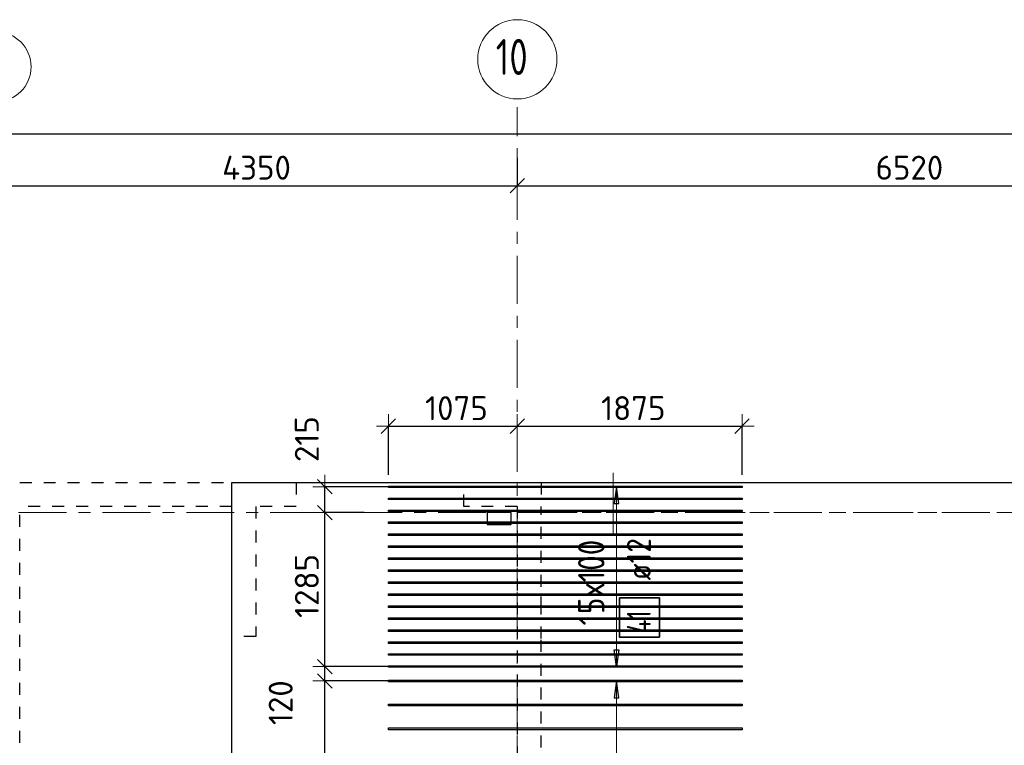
# Model space of a CAD drawing. Header units: metres. Extents: x -38 to 97, y -15 to 21.
# Tile 23 of 132: x 21.88 to 30.09, y 14.46 to 20.51. Entities that reach past the tile are written whole.
import ezdxf

# ---------------------------------------------------------------- set-up
doc = ezdxf.new("R2010")
doc.units = ezdxf.units.M
doc.header["$PDMODE"] = 65
for name, pattern in [('______11', [0.5, 0.4, -0.05, 0, -0.05]), ('______2', [0.0405, 0.03, -0.0105]), ('______3', [0.5, 0.4, -0.1]), ('______5', [1.1, 0.8, -0.1, 0.1, -0.1])]:
    doc.linetypes.add(name, pattern=pattern)
for name, color, linetype, lineweight in [('XR$2$Осевая линия (1)', 7, '______5', 13), ('XR$2$Размерная линия (1)', 7, 'Continuous', 13), ('XR$4$Балка (1)', 7, '______3', 13), ('XR$4$Перекрытие (1)', 7, 'Continuous', 35), ('XR$4$Размерная линия (1)', 7, 'Continuous', 13)]:
    doc.layers.add(name, color=color, linetype=linetype, lineweight=lineweight)
doc.layers.add('XR$4$Арм.стержн.Доп. Арм верхн.зоны Х', color=7, linetype='Continuous', lineweight=35, true_color=0x8c8cff)
doc.layers.add('XR$6$Стена_ бетон несущ.', color=7, linetype='Continuous', lineweight=70, true_color=0xb4b496)
doc.styles.add('ISOCPEUR', font='txt')
doc.dimstyles.new('DIMSTYLE_3', dxfattribs={"dimtxt": 0.2, "dimasz": 0.2, "dimexe": 0, "dimexo": 0, "dimgap": 0.1, "dimtad": 2, "dimdec": 0, "dimlfac": 1000, "dimrnd": 5, "dimzin": 12, "dimdsep": 46, "dimtxsty": 'ISOCPEUR', "dimblk1": 'ALL_ML_STRICH', "dimblk2": 'ALL_ML_STRICH', "dimsah": 1, "dimcen": 0, "dimclrd": 7, "dimclre": 256, "dimclrt": 7, "dimadec": 0, "dimazin": 0, "dimtfac": 1, "dimtdec": 0, "dimtix": 1, "dimtmove": 2, "dimatfit": 3, "dimfxl": 0, "dimtzin": 0, "dimlwd": 0, "dimlwe": -3, "dimarcsym": 0})
doc.dimstyles.new('DIMSTYLE_33', dxfattribs={"dimtxt": 0.2, "dimasz": 0.2, "dimexe": 0, "dimexo": 0, "dimgap": 0.1, "dimtad": 2, "dimdec": 0, "dimlfac": 1000, "dimrnd": 5, "dimzin": 12, "dimdsep": 46, "dimtxsty": 'ISOCPEUR', "dimblk1": 'ALL_ML_STRICH', "dimblk2": 'ALL_ML_STRICH', "dimsah": 1, "dimcen": 0, "dimclrd": 7, "dimclre": 256, "dimclrt": 7, "dimadec": 0, "dimazin": 0, "dimtfac": 1, "dimtdec": 0, "dimtix": 1, "dimtmove": 2, "dimatfit": 3, "dimfxl": 0, "dimtvp": 1.2, "dimtzin": 0, "dimlwd": 0, "dimlwe": -3, "dimarcsym": 0})

# ---------------------------------------------------------------- blocks, each defined once
blk = doc.blocks.new('ALL_ML_STRICH')
at = {"color": 0, "linetype": 'ByBlock', "lineweight": -2}
for p, q in [((0, -0.5), (0, 0.5)), ((-1, 0), (0.5, 0)), ((-0.3, -0.3), (0.3, 0.3))]:
    blk.add_line(p, q, dxfattribs=at)
blk = doc.blocks.new('*D11')
at = {"layer": 'DEFPOINTS', "color": 7, "linetype": 'Continuous', "lineweight": 13, "transparency": 33554687}
for p in [(0.5, 19.5574), (0.5, 19.3768), (61.6, 17.1197)]:
    blk.add_point(p, dxfattribs=at)
at = {"layer": 'XR$2$Размерная линия (1)', "color": 9, "linetype": 'Continuous', "lineweight": -2, "true_color": 0xc7c7c7, "transparency": 33554687}
for p, q in [((0.5, 19.3568), (0.5, 19.5574)), ((61.6, 17.1397), (61.6, 19.5574))]:
    blk.add_line(p, q, dxfattribs=at)
at = {"layer": 'XR$2$Размерная линия (1)', "color": 7, "linetype": 'Continuous', "lineweight": -2, "transparency": 33554687}
blk.add_line((0.5, 19.5574), (61.6, 19.5574), dxfattribs=at)
at = {"layer": 'XR$2$Размерная линия (1)', "color": 7, "linetype": 'Continuous', "lineweight": 13, "transparency": 33554687, "xscale": 0.2, "yscale": 0.2, "zscale": 0.2, "rotation": 180}
blk.add_blockref('ALL_ML_STRICH', (0.5, 19.5574), dxfattribs=at)
at = {"layer": 'XR$2$Размерная линия (1)', "color": 7, "linetype": 'Continuous', "lineweight": 13, "transparency": 33554687, "xscale": 0.2, "yscale": 0.2, "zscale": 0.2}
blk.add_blockref('ALL_ML_STRICH', (61.6, 19.5574), dxfattribs=at)
at = {"layer": 'XR$2$Размерная линия (1)', "color": 7, "linetype": 'Continuous', "lineweight": 13, "transparency": 33554687, "insert": (31.1, 19.7074), "char_height": 0.2, "width": 1, "attachment_point": 5, "style": 'ISOCPEUR'}
blk.add_mtext('\\A1;{61100}', dxfattribs=at)
blk = doc.blocks.new('*D31')
at = {"layer": 'DEFPOINTS', "color": 7, "linetype": 'Continuous', "lineweight": 13, "transparency": 33554687}
for p in [(21.68, 19.379), (26.03, 19.379), (21.68, 19.1261)]:
    blk.add_point(p, dxfattribs=at)
at = {"layer": 'XR$2$Размерная линия (1)', "color": 9, "linetype": 'Continuous', "lineweight": -2, "true_color": 0xc7c7c7, "transparency": 33554687}
for p, q in [((21.68, 19.359), (21.68, 19.1261)), ((26.03, 19.359), (26.03, 19.1261))]:
    blk.add_line(p, q, dxfattribs=at)
at = {"layer": 'XR$2$Размерная линия (1)', "color": 7, "linetype": 'Continuous', "lineweight": -2, "transparency": 33554687}
blk.add_line((21.68, 19.1261), (26.03, 19.1261), dxfattribs=at)
at = {"layer": 'XR$2$Размерная линия (1)', "color": 7, "linetype": 'Continuous', "lineweight": 13, "transparency": 33554687, "xscale": 0.2, "yscale": 0.2, "zscale": 0.2, "rotation": 180}
blk.add_blockref('ALL_ML_STRICH', (21.68, 19.1261), dxfattribs=at)
at = {"layer": 'XR$2$Размерная линия (1)', "color": 7, "linetype": 'Continuous', "lineweight": 13, "transparency": 33554687, "xscale": 0.2, "yscale": 0.2, "zscale": 0.2}
blk.add_blockref('ALL_ML_STRICH', (26.03, 19.1261), dxfattribs=at)
at = {"layer": 'XR$2$Размерная линия (1)', "color": 7, "linetype": 'Continuous', "lineweight": 13, "transparency": 33554687, "insert": (23.855, 19.2761), "char_height": 0.2, "width": 0.8, "attachment_point": 5, "style": 'ISOCPEUR'}
blk.add_mtext('\\A1;{4350}', dxfattribs=at)
blk = doc.blocks.new('*D32')
at = {"layer": 'DEFPOINTS', "color": 7, "linetype": 'Continuous', "lineweight": 13, "transparency": 33554687}
for p in [(26.03, 19.379), (32.55, 19.1352), (26.03, 19.1261)]:
    blk.add_point(p, dxfattribs=at)
at = {"layer": 'XR$2$Размерная линия (1)', "color": 9, "linetype": 'Continuous', "lineweight": -2, "true_color": 0xc7c7c7, "transparency": 33554687}
for p, q in [((26.03, 19.359), (26.03, 19.1261)), ((32.55, 19.1261), (32.55, 19.1261))]:
    blk.add_line(p, q, dxfattribs=at)
at = {"layer": 'XR$2$Размерная линия (1)', "color": 7, "linetype": 'Continuous', "lineweight": -2, "transparency": 33554687}
blk.add_line((26.03, 19.1261), (32.55, 19.1261), dxfattribs=at)
at = {"layer": 'XR$2$Размерная линия (1)', "color": 7, "linetype": 'Continuous', "lineweight": 13, "transparency": 33554687, "xscale": 0.2, "yscale": 0.2, "zscale": 0.2, "rotation": 180}
blk.add_blockref('ALL_ML_STRICH', (26.03, 19.1261), dxfattribs=at)
at = {"layer": 'XR$2$Размерная линия (1)', "color": 7, "linetype": 'Continuous', "lineweight": 13, "transparency": 33554687, "xscale": 0.2, "yscale": 0.2, "zscale": 0.2}
blk.add_blockref('ALL_ML_STRICH', (32.55, 19.1261), dxfattribs=at)
at = {"layer": 'XR$2$Размерная линия (1)', "color": 7, "linetype": 'Continuous', "lineweight": 13, "transparency": 33554687, "insert": (29.3, 19.2761), "char_height": 0.2, "width": 0.8, "attachment_point": 5, "style": 'ISOCPEUR'}
blk.add_mtext('\\A1;{6520}', dxfattribs=at)
blk = doc.blocks.new('*D366')
at = {"layer": 'DEFPOINTS', "color": 7, "linetype": 'Continuous', "lineweight": 13, "transparency": 33554687}
for p in [(24.9549, 17.1207), (26.03, 17.0978), (24.9549, 16.6943)]:
    blk.add_point(p, dxfattribs=at)
at = {"layer": 'XR$4$Размерная линия (1)', "color": 9, "linetype": 'Continuous', "lineweight": -2, "true_color": 0xc7c7c7, "transparency": 33554687}
for p, q in [((24.9549, 16.7143), (24.9549, 17.1207)), ((26.03, 17.1178), (26.03, 17.1207))]:
    blk.add_line(p, q, dxfattribs=at)
at = {"layer": 'XR$4$Размерная линия (1)', "color": 7, "linetype": 'Continuous', "lineweight": -2, "transparency": 33554687}
blk.add_line((24.9549, 17.1207), (26.03, 17.1207), dxfattribs=at)
at = {"layer": 'XR$4$Размерная линия (1)', "color": 7, "linetype": 'Continuous', "lineweight": 13, "transparency": 33554687, "xscale": 0.2, "yscale": 0.2, "zscale": 0.2, "rotation": 180}
blk.add_blockref('ALL_ML_STRICH', (24.9549, 17.1207), dxfattribs=at)
at = {"layer": 'XR$4$Размерная линия (1)', "color": 7, "linetype": 'Continuous', "lineweight": 13, "transparency": 33554687, "xscale": 0.2, "yscale": 0.2, "zscale": 0.2}
blk.add_blockref('ALL_ML_STRICH', (26.03, 17.1207), dxfattribs=at)
at = {"layer": 'XR$4$Размерная линия (1)', "color": 7, "linetype": 'Continuous', "lineweight": 13, "transparency": 33554687, "insert": (25.5225, 17.2707), "char_height": 0.2, "width": 0.8, "attachment_point": 5, "style": 'ISOCPEUR'}
blk.add_mtext('\\A1;{1075}', dxfattribs=at)
blk = doc.blocks.new('*D367')
at = {"layer": 'DEFPOINTS', "color": 7, "linetype": 'Continuous', "lineweight": 13, "transparency": 33554687}
for p in [(26.03, 17.1207), (26.03, 17.0978), (27.9049, 16.6943)]:
    blk.add_point(p, dxfattribs=at)
at = {"layer": 'XR$4$Размерная линия (1)', "color": 9, "linetype": 'Continuous', "lineweight": -2, "true_color": 0xc7c7c7, "transparency": 33554687}
for p, q in [((26.03, 17.1178), (26.03, 17.1207)), ((27.9049, 16.7143), (27.9049, 17.1207))]:
    blk.add_line(p, q, dxfattribs=at)
at = {"layer": 'XR$4$Размерная линия (1)', "color": 7, "linetype": 'Continuous', "lineweight": -2, "transparency": 33554687}
blk.add_line((26.03, 17.1207), (27.9049, 17.1207), dxfattribs=at)
at = {"layer": 'XR$4$Размерная линия (1)', "color": 7, "linetype": 'Continuous', "lineweight": 13, "transparency": 33554687, "xscale": 0.2, "yscale": 0.2, "zscale": 0.2, "rotation": 180}
blk.add_blockref('ALL_ML_STRICH', (26.03, 17.1207), dxfattribs=at)
at = {"layer": 'XR$4$Размерная линия (1)', "color": 7, "linetype": 'Continuous', "lineweight": 13, "transparency": 33554687, "xscale": 0.2, "yscale": 0.2, "zscale": 0.2}
blk.add_blockref('ALL_ML_STRICH', (27.9049, 17.1207), dxfattribs=at)
at = {"layer": 'XR$4$Размерная линия (1)', "color": 7, "linetype": 'Continuous', "lineweight": 13, "transparency": 33554687, "insert": (26.9975, 17.2707), "char_height": 0.2, "width": 0.8, "attachment_point": 5, "style": 'ISOCPEUR'}
blk.add_mtext('\\A1;{1875}', dxfattribs=at)
blk = doc.blocks.new('*D588')
at = {"layer": 'DEFPOINTS', "color": 7, "linetype": 'Continuous', "lineweight": 13, "transparency": 33554687}
for p in [(25.0233, 14.9953), (24.4247, 9.6003), (25.0215, 9.6003)]:
    blk.add_point(p, dxfattribs=at)
at = {"layer": 'XR$4$Размерная линия (1)', "color": 9, "linetype": 'Continuous', "lineweight": -2, "true_color": 0xc7c7c7, "transparency": 33554687}
for p, q in [((25.0033, 14.9953), (24.4247, 14.9953)), ((25.0015, 9.6003), (24.4247, 9.6003))]:
    blk.add_line(p, q, dxfattribs=at)
at = {"layer": 'XR$4$Размерная линия (1)', "color": 7, "linetype": 'Continuous', "lineweight": -2, "transparency": 33554687}
blk.add_line((24.4247, 9.6003), (24.4247, 14.9953), dxfattribs=at)
at = {"layer": 'XR$4$Размерная линия (1)', "color": 7, "linetype": 'Continuous', "lineweight": 13, "transparency": 33554687, "xscale": 0.2, "yscale": 0.2, "zscale": 0.2}
for p, rotation in [((24.4247, 14.9953), 90), ((24.4247, 9.6003), 270)]:
    blk.add_blockref('ALL_ML_STRICH', p, dxfattribs=dict(at, rotation=rotation))
at = {"layer": 'XR$4$Размерная линия (1)', "color": 7, "linetype": 'Continuous', "lineweight": 13, "transparency": 33554687, "insert": (24.2747, 12.3078), "char_height": 0.2, "width": 0.8, "attachment_point": 5, "rotation": 90, "style": 'ISOCPEUR'}
blk.add_mtext('\\A1;{5395}', dxfattribs=at)
blk = doc.blocks.new('*D589')
at = {"layer": 'DEFPOINTS', "color": 7, "linetype": 'Continuous', "lineweight": 13, "transparency": 33554687}
for p in [(25.0616, 15.1153), (24.4247, 14.9953), (25.0233, 14.9953)]:
    blk.add_point(p, dxfattribs=at)
at = {"layer": 'XR$4$Размерная линия (1)', "color": 9, "linetype": 'Continuous', "lineweight": -2, "true_color": 0xc7c7c7, "transparency": 33554687}
for p, q in [((25.0416, 15.1153), (24.4247, 15.1153)), ((25.0033, 14.9953), (24.4247, 14.9953))]:
    blk.add_line(p, q, dxfattribs=at)
at = {"layer": 'XR$4$Размерная линия (1)', "color": 7, "linetype": 'Continuous', "lineweight": -2, "transparency": 33554687}
blk.add_line((24.4247, 14.9953), (24.4247, 15.1153), dxfattribs=at)
at = {"layer": 'XR$4$Размерная линия (1)', "color": 7, "linetype": 'Continuous', "lineweight": 13, "transparency": 33554687, "xscale": 0.2, "yscale": 0.2, "zscale": 0.2}
for p, rotation in [((24.4247, 15.1153), 90), ((24.4247, 14.9953), 270)]:
    blk.add_blockref('ALL_ML_STRICH', p, dxfattribs=dict(at, rotation=rotation))
at = {"layer": 'XR$4$Размерная линия (1)', "color": 7, "linetype": 'Continuous', "lineweight": 13, "transparency": 33554687, "insert": (24.0565, 14.8144), "char_height": 0.2, "width": 0.6, "attachment_point": 5, "rotation": 90, "style": 'ISOCPEUR'}
blk.add_mtext('\\A1;{120}', dxfattribs=at)
blk = doc.blocks.new('*D590')
at = {"layer": 'DEFPOINTS', "color": 7, "linetype": 'Continuous', "lineweight": 13, "transparency": 33554687}
for p in [(24.772, 16.4), (24.4247, 15.1153), (25.0616, 15.1153)]:
    blk.add_point(p, dxfattribs=at)
at = {"layer": 'XR$4$Размерная линия (1)', "color": 9, "linetype": 'Continuous', "lineweight": -2, "true_color": 0xc7c7c7, "transparency": 33554687}
for p, q in [((24.752, 16.4), (24.4247, 16.4)), ((25.0416, 15.1153), (24.4247, 15.1153))]:
    blk.add_line(p, q, dxfattribs=at)
at = {"layer": 'XR$4$Размерная линия (1)', "color": 7, "linetype": 'Continuous', "lineweight": -2, "transparency": 33554687}
blk.add_line((24.4247, 15.1153), (24.4247, 16.4), dxfattribs=at)
at = {"layer": 'XR$4$Размерная линия (1)', "color": 7, "linetype": 'Continuous', "lineweight": 13, "transparency": 33554687, "xscale": 0.2, "yscale": 0.2, "zscale": 0.2}
for p, rotation in [((24.4247, 16.4), 90), ((24.4247, 15.1153), 270)]:
    blk.add_blockref('ALL_ML_STRICH', p, dxfattribs=dict(at, rotation=rotation))
at = {"layer": 'XR$4$Размерная линия (1)', "color": 7, "linetype": 'Continuous', "lineweight": 13, "transparency": 33554687, "insert": (24.2747, 15.7876), "char_height": 0.2, "width": 0.8, "attachment_point": 5, "rotation": 90, "style": 'ISOCPEUR'}
blk.add_mtext('\\A1;{1285}', dxfattribs=at)
blk = doc.blocks.new('*D591')
at = {"layer": 'DEFPOINTS', "color": 7, "linetype": 'Continuous', "lineweight": 13, "transparency": 33554687}
for p in [(24.9823, 16.6153), (24.4247, 16.4), (24.772, 16.4)]:
    blk.add_point(p, dxfattribs=at)
at = {"layer": 'XR$4$Размерная линия (1)', "color": 9, "linetype": 'Continuous', "lineweight": -2, "true_color": 0xc7c7c7, "transparency": 33554687}
for p, q in [((24.9623, 16.6153), (24.4247, 16.6153)), ((24.752, 16.4), (24.4247, 16.4))]:
    blk.add_line(p, q, dxfattribs=at)
at = {"layer": 'XR$4$Размерная линия (1)', "color": 7, "linetype": 'Continuous', "lineweight": -2, "transparency": 33554687}
blk.add_line((24.4247, 16.4), (24.4247, 16.6153), dxfattribs=at)
at = {"layer": 'XR$4$Размерная линия (1)', "color": 7, "linetype": 'Continuous', "lineweight": 13, "transparency": 33554687, "xscale": 0.2, "yscale": 0.2, "zscale": 0.2}
for p, rotation in [((24.4247, 16.6153), 90), ((24.4247, 16.4), 270)]:
    blk.add_blockref('ALL_ML_STRICH', p, dxfattribs=dict(at, rotation=rotation))
at = {"layer": 'XR$4$Размерная линия (1)', "color": 7, "linetype": 'Continuous', "lineweight": 13, "transparency": 33554687, "insert": (24.2744, 17.0124), "char_height": 0.2, "width": 0.6, "attachment_point": 5, "rotation": 90, "style": 'ISOCPEUR'}
blk.add_mtext('\\A1;{215}', dxfattribs=at)

msp = doc.modelspace()

# ---------------------------------------------------------------- linework, layer by layer
at = {"color": 52, "linetype": 'Continuous', "lineweight": 13, "transparency": 33554687}
msp.add_line((26.8299, 16.7314), (26.8299, 16.2214), dxfattribs=at)
at = {"layer": 'XR$2$Осевая линия (1)', "color": 253, "linetype": '______11', "lineweight": 13, "true_color": 0xa0a0a0, "transparency": 33554687}
for p, q in [((26.03, 8.34), (26.03, 19.78)), ((-2.63, 16.4), (62.6, 16.4))]:
    msp.add_line(p, q, dxfattribs=at)
at = {"layer": 'XR$2$Осевая линия (1)', "color": 7, "linetype": 'Continuous', "lineweight": 13, "transparency": 33554687}
for centre, radius in [((26.0304, 20.1801), 0.3304), ((21.6824, 20.1181), 0.2924)]:
    msp.add_circle(centre, radius, dxfattribs=at)
at = {"layer": 'XR$4$Арм.стержн.Доп. Арм верхн.зоны Х', "color": 253, "linetype": 'Continuous', "lineweight": -3, "true_color": 0xa0a0a0, "transparency": 33554687}
for p, q in [((26.8568, 16.6153), (26.7568, 16.6153)), ((26.8568, 16.6153), (26.9568, 16.6153)), ((26.8568, 15.1153), (26.7568, 15.1153)), ((26.8568, 15.1153), (26.9568, 15.1153)), ((26.8568, 14.9953), (26.7568, 14.9953)), ((26.8568, 14.9953), (26.9568, 14.9953))]:
    msp.add_line(p, q, dxfattribs=at)
at = {"layer": 'XR$4$Арм.стержн.Доп. Арм верхн.зоны Х', "color": 7, "linetype": 'Continuous', "lineweight": 25, "transparency": 33554687}
for p, q in [((26.8568, 16.6153), (26.8368, 16.4753)), ((26.8768, 16.4753), (26.8568, 16.6153)), ((26.8368, 16.4753), (26.8768, 16.4753)), ((26.8568, 15.1153), (26.8368, 15.2553)), ((26.8368, 15.2553), (26.8768, 15.2553)), ((26.8768, 15.2553), (26.8568, 15.1153)), ((26.8568, 14.9953), (26.8368, 14.8553)), ((26.8768, 14.8553), (26.8568, 14.9953)), ((26.8368, 14.8553), (26.8768, 14.8553))]:
    msp.add_line(p, q, dxfattribs=at)
at = {"layer": 'XR$4$Арм.стержн.Доп. Арм верхн.зоны Х', "color": 7, "linetype": 'Continuous', "lineweight": 13, "transparency": 33554687}
for p, q in [((26.8568, 16.6153), (26.8568, 16.6153)), ((26.8568, 15.1153), (26.8568, 16.6153)), ((26.8568, 15.1153), (26.8568, 15.1153)), ((26.8568, 14.9953), (26.8568, 14.9953)), ((26.8568, 9.5953), (26.8568, 14.9953))]:
    msp.add_line(p, q, dxfattribs=at)
at = {"layer": 'XR$4$Арм.стержн.Доп. Арм верхн.зоны Х', "color": 34, "linetype": 'Continuous', "lineweight": 25, "transparency": 33554687}
for points in [[(27.9049, 16.6093), (24.9549, 16.6093), (24.9549, 16.6213), (27.9049, 16.6213), (27.9049, 16.6093)], [(27.9049, 16.5093), (24.9549, 16.5093), (24.9549, 16.5213), (27.9049, 16.5213), (27.9049, 16.5093)], [(27.9049, 16.4093), (24.9549, 16.4093), (24.9549, 16.4213), (27.9049, 16.4213), (27.9049, 16.4093)], [(27.9049, 16.3093), (24.9549, 16.3093), (24.9549, 16.3213), (27.9049, 16.3213), (27.9049, 16.3093)], [(27.9049, 16.2093), (24.9549, 16.2093), (24.9549, 16.2213), (27.9049, 16.2213), (27.9049, 16.2093)], [(27.9049, 16.1093), (24.9549, 16.1093), (24.9549, 16.1213), (27.9049, 16.1213), (27.9049, 16.1093)], [(27.9049, 16.0093), (24.9549, 16.0093), (24.9549, 16.0213), (27.9049, 16.0213), (27.9049, 16.0093)], [(27.9049, 15.9093), (24.9549, 15.9093), (24.9549, 15.9213), (27.9049, 15.9213), (27.9049, 15.9093)], [(27.9049, 15.8093), (24.9549, 15.8093), (24.9549, 15.8213), (27.9049, 15.8213), (27.9049, 15.8093)], [(27.9049, 15.7093), (24.9549, 15.7093), (24.9549, 15.7213), (27.9049, 15.7213), (27.9049, 15.7093)], [(27.9049, 15.6093), (24.9549, 15.6093), (24.9549, 15.6213), (27.9049, 15.6213), (27.9049, 15.6093)], [(27.9049, 15.5093), (24.9549, 15.5093), (24.9549, 15.5213), (27.9049, 15.5213), (27.9049, 15.5093)], [(27.9049, 15.4093), (24.9549, 15.4093), (24.9549, 15.4213), (27.9049, 15.4213), (27.9049, 15.4093)], [(27.9049, 15.3093), (24.9549, 15.3093), (24.9549, 15.3213), (27.9049, 15.3213), (27.9049, 15.3093)], [(27.9049, 15.2093), (24.9549, 15.2093), (24.9549, 15.2213), (27.9049, 15.2213), (27.9049, 15.2093)], [(27.9049, 15.1093), (24.9549, 15.1093), (24.9549, 15.1213), (27.9049, 15.1213), (27.9049, 15.1093)]]:
    msp.add_lwpolyline(points, dxfattribs=at)
at = {"layer": 'XR$4$Арм.стержн.Доп. Арм верхн.зоны Х', "color": 7, "linetype": 'Continuous', "lineweight": 35, "transparency": 33554687}
msp.add_lwpolyline([(27.2169, 15.3607), (27.2169, 15.6874), (26.8836, 15.6874), (26.8836, 15.3607), (27.2169, 15.3607)], dxfattribs=at)
at = {"layer": 'XR$4$Арм.стержн.Доп. Арм верхн.зоны Х', "color": 7, "linetype": 'Continuous', "lineweight": 25, "transparency": 33554687}
for points in [[(27.9049, 14.9873), (24.9549, 14.9873), (24.9549, 15.0033), (27.9049, 15.0033), (27.9049, 14.9873)], [(27.9049, 14.7873), (24.9549, 14.7873), (24.9549, 14.8033), (27.9049, 14.8033), (27.9049, 14.7873)], [(27.9049, 14.5873), (24.9549, 14.5873), (24.9549, 14.6033), (27.9049, 14.6033), (27.9049, 14.5873)]]:
    msp.add_lwpolyline(points, dxfattribs=at)
at = {"layer": 'XR$4$Балка (1)', "color": 7, "linetype": '______2', "lineweight": 18, "transparency": 33554687}
for p, q in [((26.03, 16.6502), (26.03, 16.4002)), ((26.03, 16.4002), (32.675, 16.4002))]:
    msp.add_line(p, q, dxfattribs=at)
at = {"layer": 'XR$4$Перекрытие (1)', "color": 7, "linetype": 'Continuous', "lineweight": 25, "transparency": 33554687}
for p, q in [((23.6503, 11.7903), (23.6503, 16.6502)), ((23.6503, 16.6502), (32.675, 16.6502)), ((25.98, 16.4003), (25.78, 16.4002)), ((25.78, 16.4002), (25.78, 16.3003)), ((25.98, 16.3004), (25.98, 16.4003)), ((25.78, 16.3003), (25.98, 16.3004))]:
    msp.add_line(p, q, dxfattribs=at)
at = {"layer": 'XR$6$Стена_ бетон несущ.', "color": 253, "linetype": '______2', "lineweight": -3, "true_color": 0xa0a0a0, "transparency": 33554687}
for p, q in [((18.88, 16.65), (24.185, 16.65)), ((24.185, 16.65), (24.185, 16.45)), ((21.88, 13.68), (21.88, 16.45)), ((23.6503, 16.45), (21.88, 16.45)), ((23.6503, 15.365), (23.6503, 16.45)), ((24.185, 16.45), (23.8503, 16.45)), ((23.8503, 16.45), (23.8503, 15.365)), ((26.03, 16.45), (26.03, 9)), ((26.23, 15.78), (26.23, 16.45)), ((26.23, 15.6), (26.23, 15.78)), ((26.23, 15.35), (26.23, 15.6)), ((23.8503, 15.365), (23.6503, 15.365)), ((26.23, 10.6396), (26.23, 15.35))]:
    msp.add_line(p, q, dxfattribs=at)
for points in [[(25.585, 16.65), (26.23, 16.65), (26.23, 16.45)], [(26.03, 16.45), (25.585, 16.45), (25.585, 16.65)]]:
    msp.add_lwpolyline(points, dxfattribs=at)

# ---------------------------------------------------------------- texts
at = {"layer": 'XR$2$Осевая линия (1)', "color": 7, "linetype": 'Continuous', "lineweight": 13, "transparency": 33554687, "insert": (25.8504, 20.0496), "char_height": 0.3, "width": 0.472281, "attachment_point": 7, "style": 'ISOCPEUR'}
msp.add_mtext('\\W0.75;10', dxfattribs=at)
at = {"layer": 'XR$4$Арм.стержн.Доп. Арм верхн.зоны Х', "color": 7, "linetype": 'Continuous', "lineweight": 13, "transparency": 33554687, "insert": (26.7568, 15.4583), "char_height": 0.22, "width": 0.930455, "attachment_point": 7, "rotation": 90, "style": 'ISOCPEUR'}
msp.add_mtext('\\W0.86;15x100', dxfattribs=at)
at = {"layer": 'XR$4$Арм.стержн.Доп. Арм верхн.зоны Х', "color": 7, "linetype": 'Continuous', "lineweight": 25, "transparency": 33554687, "char_height": 0.2, "attachment_point": 7, "rotation": 90, "style": 'ISOCPEUR'}
for s, insert, width in [('\\W0.89; ø12 ', (27.1436, 15.7207), 0.749105), ('\\W0.76;41', (27.1436, 15.3941), 0.336374)]:
    msp.add_mtext(s, dxfattribs=dict(at, insert=insert, width=width))

# ---------------------------------------------------------------- dimensions: what is measured, and where the dimension line sits
at = {"layer": 'XR$2$Размерная линия (1)', "color": 7, "linetype": 'Continuous', "lineweight": 13, "transparency": 33554687}
for base, p1, p2, picture, middle in [((61.6, 19.5574), (0.5, 19.3568), (61.6, 17.1397), '*D11', (31.1, 19.7074)), ((26.03, 19.1261), (21.68, 19.359), (26.03, 19.359), '*D31', (23.855, 19.2761)), ((32.55, 19.1261), (26.03, 19.359), (32.55, 19.1261), '*D32', (29.3, 19.2761))]:
    dim = msp.add_linear_dim(base=base, p1=p1, p2=p2, dimstyle='DIMSTYLE_3', override={"dimpost": '<>', "dimclrd": 7, "dimclre": 9, "dimclrt": 7, "dimlwd": 0, "dimlwe": 65533}, dxfattribs=at)
    dim.commit()
    dim.dimension.update_dxf_attribs({"geometry": picture, "text_midpoint": middle, "dimtype": 160})
at = {"layer": 'XR$4$Размерная линия (1)', "color": 7, "linetype": 'Continuous', "lineweight": 13, "transparency": 33554687}
for base, p1, p2, picture, middle in [((26.03, 17.1207), (24.9549, 16.7143), (26.03, 17.1178), '*D366', (25.5225, 17.2707)), ((27.9049, 17.1207), (26.03, 17.1178), (27.9049, 16.7143), '*D367', (26.9975, 17.2707))]:
    dim = msp.add_linear_dim(base=base, p1=p1, p2=p2, dimstyle='DIMSTYLE_3', override={"dimpost": '<>', "dimclrd": 7, "dimclre": 9, "dimclrt": 7, "dimlwd": 0, "dimlwe": 65533}, dxfattribs=at)
    dim.commit()
    dim.dimension.update_dxf_attribs({"geometry": picture, "text_midpoint": middle, "dimtype": 160})
for base, p1, p2, dimstyle, picture, middle in [((24.4247, 16.6153), (24.752, 16.4), (24.9623, 16.6153), 'DIMSTYLE_33', '*D591', (24.2744, 17.0124)), ((24.4247, 16.4), (25.0416, 15.1153), (24.752, 16.4), 'DIMSTYLE_3', '*D590', (24.2747, 15.7876)), ((24.4247, 15.1153), (25.0033, 14.9953), (25.0416, 15.1153), 'DIMSTYLE_33', '*D589', (24.0565, 14.8144)), ((24.4247, 14.9953), (25.0015, 9.6003), (25.0033, 14.9953), 'DIMSTYLE_3', '*D588', (24.2747, 12.3078))]:
    dim = msp.add_linear_dim(base=base, p1=p1, p2=p2, angle=90, dimstyle=dimstyle, override={"dimpost": '<>', "dimclrd": 7, "dimclre": 9, "dimclrt": 7, "dimlwd": 0, "dimlwe": 65533}, dxfattribs=at)
    dim.commit()
    dim.dimension.update_dxf_attribs({"geometry": picture, "text_midpoint": middle, "dimtype": 160})

doc.saveas('drawing.dxf')
